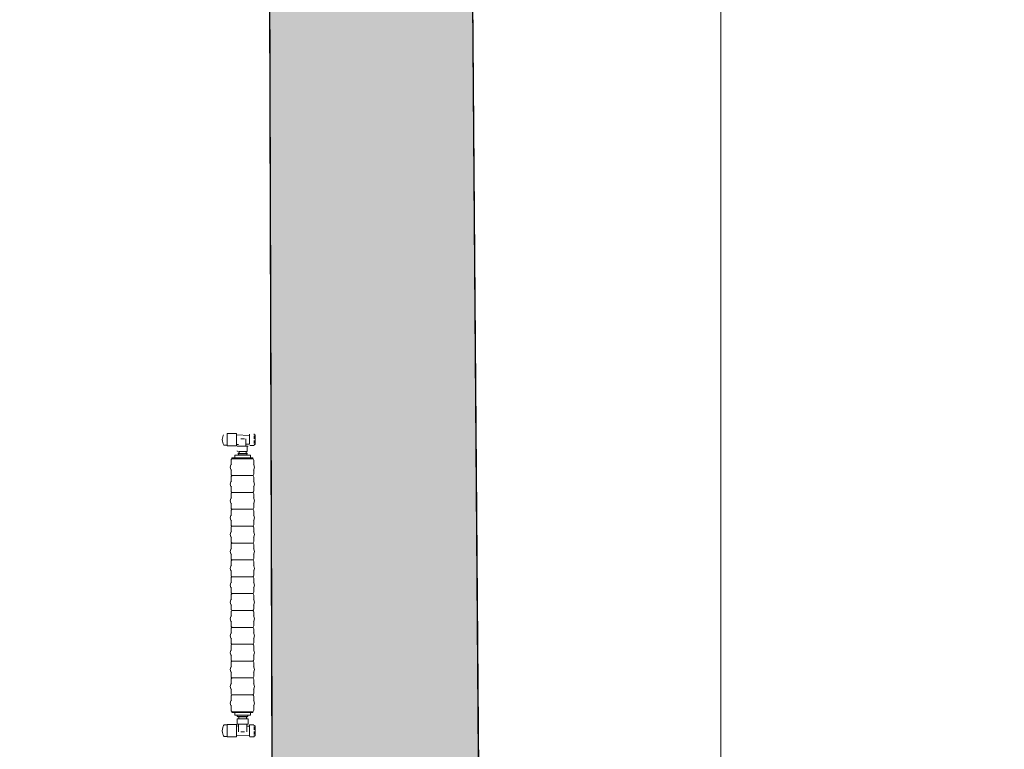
# Model space of a CAD drawing. Extents: x -6068 to 35118, y -17738 to 67348.
# Tile 239 of 243: x 1443 to 1706, y 22675 to 22870. Entities that reach past the tile are written whole.
import ezdxf

# ---------------------------------------------------------------- set-up
doc = ezdxf.new("R2010")
doc.units = 0
doc.header["$LTSCALE"] = 15
doc.linetypes.add('Continua', pattern=[0])
doc.linetypes.add('Cui_CONTINU', pattern=[0])
doc.layers.get('0').update_dxf_attribs({"linetype": 'CONTINUOUS'})
doc.layers.get('DEFPOINTS').update_dxf_attribs({"linetype": 'CONTINUOUS'})
for name, color, linetype, lineweight, true_color in [('Bloc 3D - Dessin - NIVEAUX - Style par défaut', 7, 'Continua', 0, 0x000000), ('EDL-Mesures et Cotes', 7, 'Continua', 0, 0xc0c0c0), ('Enveloppe - NIVEAUX - Style par défaut', 7, 'Continua', 0, 0x000000)]:
    doc.layers.add(name, color=color, linetype=linetype, lineweight=lineweight, true_color=true_color)
doc.layers.add('EDL_NIVEAU 1 murs & cloisons', color=5, linetype='CONTINUOUS')
doc.layers.add('PIS-fond de plan', color=7, linetype='Cui_CONTINU')
doc.styles.add('Arial Narrow', font='ARIALN.TTF')
doc.dimstyles.new('Côtes (ech cm) PIS', dxfattribs={"dimscale": 0, "dimtxt": 20, "dimasz": 15, "dimexe": 5, "dimexo": 5, "dimgap": 5, "dimtad": 0, "dimtih": 1, "dimtoh": 1, "dimdec": 0, "dimtxsty": 'Arial Narrow', "dimblk": 'ARCHTICK', "dimcen": 0, "dimclrd": 256, "dimclre": 256, "dimclrt": 256, "dimadec": 0, "dimazin": 0, "dimtfac": 1, "dimtdec": 0, "dimtmove": 2, "dimatfit": 3, "dimfxl": 30, "dimfxlon": 1, "dimlwd": 0, "dimarcsym": 0})

# ---------------------------------------------------------------- blocks, each defined once
blk = doc.blocks.new('EDP_Niveau 1_2025 09 17')
at = {"layer": 'EDL_NIVEAU 1 murs & cloisons', "linetype": 'Continuous', "ltscale": 0.08}
h = blk.add_hatch(color=9, dxfattribs=at)
h.dxf.hatch_style = 1
h.paths.add_polyline_path([(1424.13, -817.29), (1424.28, -863.48), (1408.21, -863.55), (1408.24, -872.55), (1509.15, -872.24), (1509.64, -1032.03), (1510.6, -1348.6), (1517.6, -1348.58), (1517.57, -1339.06), (1565.74, -1338.7), (1564.77, -1208.3), (1563.79, -1077.68), (1567.84, -1077.65), (1567.84, -1070.65), (1564.76, -1070.68), (1564.49, -1031.86), (1564.27, -1010.31), (1555.27, -1010.31), (1555.32, -1027.26), (1527.12, -1026.96), (1526.74, -900.53), (1554.94, -900.53), (1554.95, -904.04), (1563.95, -904.04), (1563.85, -845.03), (1563.82, -814.83), (1564.24, -814.82), (1564.09, -786.99), (1508.09, -787.3), (1508.18, -816.91)])
at = {"layer": 'Bloc 3D - Dessin - NIVEAUX - Style par défaut', "color": 32, "linetype": 'Continua', "lineweight": 0, "ltscale": 0.1, "true_color": 0xd1591a}
for p, q in [((1497.33, -1241.95), (1497.29, -1242.39)), ((1497.4, -1241.6), (1497.33, -1241.95)), ((1497.5, -1241.27), (1497.4, -1241.6)), ((1497.58, -1241.1), (1497.5, -1241.27)), ((1498.58, -1240.76), (1501.11, -1240.73)), ((1498.58, -1240.76), (1498.58, -1240.86)), ((1498.58, -1240.86), (1498.58, -1240.91)), ((1498.58, -1240.91), (1498.58, -1241.14)), ((1498.58, -1241.14), (1498.58, -1241.57)), ((1498.58, -1241.57), (1498.58, -1242.11)), ((1501.11, -1240.83), (1501.11, -1240.73)), ((1501.11, -1241.12), (1501.11, -1240.83)), ((1501.11, -1241.56), (1501.11, -1241.14)), ((1501.11, -1241.14), (1504.53, -1241.26)), ((1501.11, -1242.1), (1501.11, -1241.56)), ((1504.53, -1241.26), (1504.53, -1240.93)), ((1504.53, -1240.93), (1504.53, -1241.26)), ((1504.53, -1241.66), (1504.53, -1241.26)), ((1504.53, -1241.79), (1504.53, -1241.66)), ((1504.53, -1242.18), (1504.53, -1241.79)), ((1505.81, -1240.87), (1505.81, -1241.14)), ((1505.81, -1241.14), (1506.09, -1241.14)), ((1505.81, -1241.37), (1505.81, -1241.63)), ((1505.81, -1241.63), (1505.81, -1242.16)), ((1506.09, -1241.14), (1506.09, -1241.06)), ((1506.09, -1241.37), (1506.09, -1241.14)), ((1506.09, -1241.72), (1506.09, -1241.37)), ((1506.09, -1242.16), (1506.09, -1241.72)), ((1497.33, -1242.83), (1497.29, -1242.39)), ((1497.4, -1243.18), (1497.33, -1242.83)), ((1497.5, -1243.51), (1497.4, -1243.18)), ((1497.58, -1243.67), (1497.5, -1243.51)), ((1497.73, -1243.83), (1497.66, -1243.77)), ((1497.76, -1243.85), (1497.73, -1243.83)), ((1497.79, -1243.85), (1497.76, -1243.85)), ((1498.58, -1243.87), (1497.79, -1243.85)), ((1498.58, -1242.11), (1498.58, -1242.67)), ((1498.58, -1242.67), (1498.58, -1243.2)), ((1498.58, -1243.2), (1498.58, -1243.64)), ((1498.58, -1243.64), (1498.58, -1243.87)), ((1498.58, -1243.92), (1498.58, -1244.02)), ((1498.58, -1244.02), (1501.11, -1244.05)), ((1501.11, -1242.68), (1501.11, -1242.1)), ((1501.11, -1243.22), (1501.11, -1242.68)), ((1501.11, -1243.66), (1501.11, -1243.22)), ((1501.61, -1243.66), (1501.11, -1243.67)), ((1501.11, -1243.95), (1501.11, -1243.67)), ((1501.11, -1244.05), (1501.11, -1243.95)), ((1501.52, -1244.12), (1501.22, -1244.12)), ((1501.61, -1244.12), (1501.52, -1244.12)), ((1502.05, -1244.12), (1501.61, -1244.12)), ((1502.71, -1244.12), (1502.05, -1244.12)), ((1502.71, -1242.14), (1502.22, -1242.14)), ((1503.21, -1242.14), (1502.71, -1242.14)), ((1503.38, -1244.12), (1502.71, -1244.12)), ((1503.6, -1244.12), (1503.38, -1244.12)), ((1503.6, -1242.14), (1503.6, -1243.62)), ((1504.53, -1243.59), (1503.6, -1243.62)), ((1503.6, -1243.62), (1503.6, -1244.12)), ((1503.91, -1244.12), (1503.6, -1244.12)), ((1504.21, -1244.12), (1503.91, -1244.12)), ((1503.91, -1244.12), (1503.91, -1245.33)), ((1504.53, -1242.6), (1504.53, -1242.18)), ((1504.53, -1242.99), (1504.53, -1242.6)), ((1504.53, -1243.12), (1504.53, -1242.99)), ((1504.53, -1243.31), (1504.53, -1243.12)), ((1504.53, -1243.52), (1504.53, -1243.31)), ((1504.53, -1243.59), (1504.53, -1243.52)), ((1504.6, -1243.99), (1505.74, -1243.99)), ((1505.81, -1243.9), (1505.74, -1243.99)), ((1505.81, -1242.62), (1505.81, -1243.06)), ((1505.81, -1243.15), (1505.81, -1243.41)), ((1506.09, -1243.64), (1505.81, -1243.64)), ((1505.81, -1243.64), (1505.81, -1243.72)), ((1506.09, -1242.62), (1506.09, -1242.16)), ((1506.09, -1243.06), (1506.09, -1242.62)), ((1506.09, -1243.41), (1506.09, -1243.06)), ((1506.09, -1243.64), (1506.09, -1243.41)), ((1506.09, -1243.72), (1506.09, -1243.64)), ((1499.86, -1247.25), (1499.86, -1247.48)), ((1499.91, -1247.25), (1499.86, -1247.25)), ((1500.07, -1247.25), (1499.91, -1247.25)), ((1500.33, -1247.25), (1500.07, -1247.25)), ((1500.64, -1247.25), (1500.33, -1247.25)), ((1500.64, -1247.25), (1500.64, -1246.52)), ((1501.39, -1246.52), (1500.64, -1246.52)), ((1500.68, -1247.25), (1500.64, -1247.25)), ((1501.1, -1247.25), (1500.68, -1247.25)), ((1501.58, -1247.25), (1501.1, -1247.25)), ((1501.22, -1245.33), (1501.26, -1245.48)), ((1501.37, -1245.58), (1501.51, -1245.61)), ((1501.41, -1246.52), (1501.39, -1246.52)), ((1501.61, -1246.1), (1501.41, -1246.1)), ((1501.48, -1246.4), (1501.41, -1246.4)), ((1501.41, -1246.4), (1501.41, -1246.4)), ((1501.92, -1246.52), (1501.44, -1246.52)), ((1501.61, -1246.4), (1501.48, -1246.4)), ((1501.51, -1245.61), (1501.75, -1245.61)), ((1502.11, -1247.25), (1501.58, -1247.25)), ((1501.75, -1246.05), (1501.61, -1246.05)), ((1501.61, -1246.05), (1501.61, -1246.1)), ((1501.61, -1246.1), (1501.61, -1246.4)), ((1501.81, -1246.4), (1501.62, -1246.4)), ((1501.8, -1245.53), (1501.75, -1245.53)), ((1501.75, -1245.61), (1501.75, -1245.53)), ((1501.75, -1246.05), (1501.75, -1245.61)), ((1501.91, -1246.05), (1501.75, -1246.05)), ((1501.94, -1245.53), (1501.8, -1245.53)), ((1502.04, -1246.4), (1501.81, -1246.4)), ((1502.58, -1246.05), (1501.91, -1246.05)), ((1503.51, -1246.52), (1501.92, -1246.52)), ((1502.15, -1245.53), (1501.94, -1245.53)), ((1502.31, -1246.4), (1502.04, -1246.4)), ((1502.66, -1247.25), (1502.11, -1247.25)), ((1502.42, -1245.53), (1502.15, -1245.53)), ((1502.59, -1246.4), (1502.31, -1246.4)), ((1502.71, -1245.53), (1502.42, -1245.53)), ((1502.85, -1246.05), (1502.58, -1246.05)), ((1502.88, -1246.4), (1502.59, -1246.4)), ((1503.2, -1247.25), (1502.66, -1247.25)), ((1503.01, -1245.53), (1502.71, -1245.53)), ((1503.52, -1246.05), (1502.85, -1246.05)), ((1503.17, -1246.4), (1502.88, -1246.4)), ((1503.28, -1245.53), (1503.01, -1245.53)), ((1503.42, -1246.4), (1503.17, -1246.4)), ((1503.73, -1247.25), (1503.2, -1247.25)), ((1503.49, -1245.53), (1503.28, -1245.53)), ((1503.64, -1246.4), (1503.42, -1246.4)), ((1503.63, -1245.53), (1503.49, -1245.53)), ((1503.75, -1246.52), (1503.51, -1246.52)), ((1503.67, -1246.05), (1503.52, -1246.05)), ((1503.67, -1245.53), (1503.63, -1245.53)), ((1503.76, -1246.4), (1503.64, -1246.4)), ((1503.67, -1245.61), (1503.67, -1245.53)), ((1503.67, -1246.05), (1503.67, -1245.61)), ((1503.8, -1245.58), (1503.68, -1245.61)), ((1503.68, -1245.61), (1503.92, -1245.61)), ((1503.81, -1246.05), (1503.68, -1246.05)), ((1504.21, -1247.25), (1503.73, -1247.25)), ((1503.81, -1246.4), (1503.76, -1246.4)), ((1503.99, -1246.52), (1503.76, -1246.52)), ((1503.88, -1245.48), (1503.8, -1245.58)), ((1503.81, -1246.05), (1503.81, -1246.1)), ((1504.02, -1246.1), (1503.81, -1246.1)), ((1503.81, -1246.1), (1503.81, -1246.4)), ((1503.93, -1246.4), (1503.82, -1246.4)), ((1503.91, -1245.33), (1503.88, -1245.48)), ((1503.99, -1246.4), (1503.93, -1246.4)), ((1503.99, -1246.4), (1503.99, -1246.52)), ((1504.79, -1246.52), (1503.99, -1246.52)), ((1504.63, -1247.25), (1504.21, -1247.25)), ((1504.79, -1247.25), (1504.63, -1247.25)), ((1504.79, -1247.25), (1504.79, -1246.52)), ((1504.98, -1247.25), (1504.79, -1247.25)), ((1505.24, -1247.25), (1504.98, -1247.25)), ((1505.4, -1247.25), (1505.24, -1247.25)), ((1505.45, -1247.25), (1505.45, -1247.48)), ((1499.41, -1249.73), (1499.57, -1249.1)), ((1499.41, -1249.73), (1499.57, -1250.35)), ((1499.57, -1249.1), (1499.61, -1249.07)), ((1499.61, -1247.88), (1499.66, -1247.68)), ((1499.61, -1249.07), (1499.61, -1247.88)), ((1499.61, -1249.07), (1499.74, -1248.94)), ((1499.66, -1247.68), (1499.81, -1247.53)), ((1499.81, -1247.53), (1500.01, -1247.48)), ((1499.86, -1247.48), (1499.91, -1247.48)), ((1499.91, -1247.48), (1500.01, -1247.48)), ((1500.01, -1247.48), (1500.07, -1247.48)), ((1500.07, -1247.48), (1500.33, -1247.48)), ((1500.33, -1247.48), (1500.68, -1247.48)), ((1500.68, -1247.48), (1501.1, -1247.48)), ((1501.1, -1247.48), (1501.58, -1247.48)), ((1501.58, -1247.48), (1502.11, -1247.48)), ((1502.11, -1247.48), (1502.66, -1247.48)), ((1502.66, -1247.48), (1503.2, -1247.48)), ((1503.2, -1247.48), (1503.73, -1247.48)), ((1503.73, -1247.48), (1504.21, -1247.48)), ((1504.21, -1247.48), (1504.63, -1247.48)), ((1504.63, -1247.48), (1504.98, -1247.48)), ((1504.98, -1247.48), (1505.24, -1247.48)), ((1505.24, -1247.48), (1505.3, -1247.48)), ((1505.5, -1247.53), (1505.3, -1247.48)), ((1505.3, -1247.48), (1505.4, -1247.48)), ((1505.4, -1247.48), (1505.45, -1247.48)), ((1505.5, -1247.53), (1505.65, -1247.68)), ((1505.57, -1248.94), (1505.71, -1249.07)), ((1505.71, -1247.88), (1505.65, -1247.68)), ((1505.71, -1249.07), (1505.71, -1247.88)), ((1505.74, -1249.1), (1505.91, -1249.73)), ((1505.74, -1250.35), (1505.91, -1249.73)), ((1499.61, -1250.39), (1499.61, -1251.58)), ((1499.74, -1250.52), (1499.61, -1250.39)), ((1499.66, -1251.78), (1499.61, -1251.58)), ((1499.61, -1251.58), (1499.66, -1251.78)), ((1499.61, -1252.38), (1499.66, -1252.18)), ((1499.61, -1253.57), (1499.61, -1252.38)), ((1499.81, -1251.93), (1499.66, -1251.78)), ((1499.66, -1252.18), (1499.81, -1252.03)), ((1499.81, -1251.93), (1500.01, -1251.98)), ((1499.81, -1252.03), (1500.01, -1251.98)), ((1500.14, -1251.98), (1500.01, -1251.98)), ((1500.52, -1251.98), (1500.14, -1251.98)), ((1501.1, -1251.98), (1500.52, -1251.98)), ((1501.84, -1251.98), (1501.1, -1251.98)), ((1502.66, -1251.98), (1501.84, -1251.98)), ((1502.66, -1251.98), (1503.47, -1251.98)), ((1503.47, -1251.98), (1504.21, -1251.98)), ((1504.21, -1251.98), (1504.8, -1251.98)), ((1504.8, -1251.98), (1505.17, -1251.98)), ((1505.17, -1251.98), (1505.3, -1251.98)), ((1505.3, -1251.98), (1505.5, -1251.93)), ((1505.5, -1252.03), (1505.3, -1251.98)), ((1505.5, -1251.93), (1505.65, -1251.78)), ((1505.5, -1252.03), (1505.65, -1252.18)), ((1505.71, -1250.39), (1505.57, -1250.52)), ((1505.71, -1251.58), (1505.65, -1251.78)), ((1505.71, -1252.38), (1505.65, -1252.18)), ((1505.74, -1250.35), (1505.71, -1250.39)), ((1505.71, -1251.58), (1505.71, -1250.39)), ((1505.71, -1253.57), (1505.71, -1252.38)), ((1499.41, -1254.23), (1499.57, -1253.6)), ((1499.41, -1254.23), (1499.57, -1254.85)), ((1499.57, -1253.6), (1499.61, -1253.57)), ((1499.61, -1253.57), (1499.74, -1253.44)), ((1499.74, -1255.02), (1499.61, -1254.89)), ((1499.61, -1254.89), (1499.61, -1256.08)), ((1505.57, -1253.44), (1505.71, -1253.57)), ((1505.71, -1254.89), (1505.57, -1255.02)), ((1505.74, -1254.85), (1505.71, -1254.89)), ((1505.71, -1256.08), (1505.71, -1254.89)), ((1505.74, -1253.6), (1505.91, -1254.23)), ((1505.74, -1254.85), (1505.91, -1254.23)), ((1499.66, -1256.28), (1499.61, -1256.08)), ((1499.61, -1256.88), (1499.66, -1256.68)), ((1499.61, -1258.07), (1499.61, -1256.88)), ((1499.81, -1256.43), (1499.66, -1256.28)), ((1499.66, -1256.68), (1499.81, -1256.53)), ((1499.81, -1256.43), (1500.01, -1256.48)), ((1499.81, -1256.53), (1500.01, -1256.48)), ((1500.14, -1256.48), (1500.01, -1256.48)), ((1500.52, -1256.48), (1500.14, -1256.48)), ((1501.1, -1256.48), (1500.52, -1256.48)), ((1501.84, -1256.48), (1501.1, -1256.48)), ((1502.66, -1256.48), (1501.84, -1256.48)), ((1502.66, -1256.48), (1503.47, -1256.48)), ((1503.47, -1256.48), (1504.21, -1256.48)), ((1504.21, -1256.48), (1504.8, -1256.48)), ((1504.8, -1256.48), (1505.17, -1256.48)), ((1505.17, -1256.48), (1505.3, -1256.48)), ((1505.3, -1256.48), (1505.5, -1256.43)), ((1505.5, -1256.53), (1505.3, -1256.48)), ((1505.5, -1256.43), (1505.65, -1256.28)), ((1505.5, -1256.53), (1505.65, -1256.68)), ((1505.65, -1256.68), (1505.5, -1256.53)), ((1505.71, -1256.08), (1505.65, -1256.28)), ((1505.71, -1256.88), (1505.65, -1256.68)), ((1505.71, -1258.07), (1505.71, -1256.88)), ((1499.41, -1258.73), (1499.57, -1258.1)), ((1499.41, -1258.73), (1499.57, -1259.35)), ((1499.57, -1258.1), (1499.61, -1258.07)), ((1499.61, -1258.07), (1499.74, -1257.94)), ((1499.61, -1259.39), (1499.61, -1260.58)), ((1499.74, -1259.52), (1499.61, -1259.39)), ((1505.57, -1257.94), (1505.71, -1258.07)), ((1505.71, -1259.39), (1505.57, -1259.52)), ((1505.74, -1259.35), (1505.71, -1259.39)), ((1505.71, -1260.58), (1505.71, -1259.39)), ((1505.74, -1258.1), (1505.91, -1258.73)), ((1505.74, -1259.35), (1505.91, -1258.73)), ((1499.41, -1263.23), (1499.57, -1262.6)), ((1499.57, -1262.6), (1499.61, -1262.57)), ((1499.61, -1260.58), (1499.66, -1260.78)), ((1499.66, -1260.78), (1499.61, -1260.58)), ((1499.61, -1261.38), (1499.66, -1261.18)), ((1499.61, -1262.57), (1499.61, -1261.38)), ((1499.61, -1262.57), (1499.74, -1262.44)), ((1499.81, -1260.93), (1499.66, -1260.78)), ((1499.66, -1261.18), (1499.81, -1261.03)), ((1499.81, -1260.93), (1500.01, -1260.98)), ((1499.81, -1261.03), (1500.01, -1260.98)), ((1500.14, -1260.98), (1500.01, -1260.98)), ((1500.52, -1260.98), (1500.14, -1260.98)), ((1501.1, -1260.98), (1500.52, -1260.98)), ((1501.84, -1260.98), (1501.1, -1260.98)), ((1502.66, -1260.98), (1501.84, -1260.98)), ((1502.66, -1260.98), (1503.47, -1260.98)), ((1503.47, -1260.98), (1504.21, -1260.98)), ((1504.21, -1260.98), (1504.8, -1260.98)), ((1504.8, -1260.98), (1505.17, -1260.98)), ((1505.17, -1260.98), (1505.3, -1260.98)), ((1505.3, -1260.98), (1505.5, -1260.93)), ((1505.5, -1261.03), (1505.3, -1260.98)), ((1505.5, -1260.93), (1505.65, -1260.78)), ((1505.5, -1261.03), (1505.65, -1261.18)), ((1505.65, -1261.18), (1505.5, -1261.03)), ((1505.57, -1262.44), (1505.71, -1262.57)), ((1505.71, -1260.58), (1505.65, -1260.78)), ((1505.71, -1261.38), (1505.65, -1261.18)), ((1505.71, -1262.57), (1505.71, -1261.38)), ((1505.74, -1262.6), (1505.91, -1263.23)), ((1499.41, -1263.23), (1499.57, -1263.85)), ((1499.61, -1263.89), (1499.61, -1265.08)), ((1499.74, -1264.02), (1499.61, -1263.89)), ((1499.66, -1265.28), (1499.61, -1265.08)), ((1499.61, -1265.88), (1499.66, -1265.68)), ((1499.81, -1265.43), (1499.66, -1265.28)), ((1499.66, -1265.68), (1499.81, -1265.53)), ((1499.81, -1265.43), (1500.01, -1265.48)), ((1499.81, -1265.53), (1500.01, -1265.48)), ((1500.14, -1265.48), (1500.01, -1265.48)), ((1500.52, -1265.48), (1500.14, -1265.48)), ((1501.1, -1265.48), (1500.52, -1265.48)), ((1501.84, -1265.48), (1501.1, -1265.48)), ((1502.66, -1265.48), (1501.84, -1265.48)), ((1502.66, -1265.48), (1503.47, -1265.48)), ((1503.47, -1265.48), (1504.21, -1265.48)), ((1504.21, -1265.48), (1504.8, -1265.48)), ((1504.8, -1265.48), (1505.17, -1265.48)), ((1505.17, -1265.48), (1505.3, -1265.48)), ((1505.3, -1265.48), (1505.5, -1265.43)), ((1505.5, -1265.53), (1505.3, -1265.48)), ((1505.5, -1265.43), (1505.65, -1265.28)), ((1505.5, -1265.53), (1505.65, -1265.68)), ((1505.65, -1265.68), (1505.5, -1265.53)), ((1505.71, -1263.89), (1505.57, -1264.02)), ((1505.71, -1265.08), (1505.65, -1265.28)), ((1505.71, -1265.88), (1505.65, -1265.68)), ((1505.74, -1263.85), (1505.71, -1263.89)), ((1505.71, -1265.08), (1505.71, -1263.89)), ((1505.74, -1263.85), (1505.91, -1263.23)), ((1499.41, -1267.73), (1499.57, -1267.1)), ((1499.41, -1267.73), (1499.57, -1268.35)), ((1499.61, -1267.07), (1499.61, -1265.88)), ((1499.61, -1267.07), (1499.74, -1266.94)), ((1505.57, -1266.94), (1505.71, -1267.07)), ((1505.71, -1267.07), (1505.71, -1265.88)), ((1505.71, -1267.07), (1505.74, -1267.1)), ((1505.74, -1267.1), (1505.91, -1267.73)), ((1505.74, -1268.35), (1505.91, -1267.73)), ((1499.74, -1268.52), (1499.61, -1268.39)), ((1499.61, -1268.39), (1499.61, -1269.58)), ((1499.66, -1269.78), (1499.61, -1269.58)), ((1499.61, -1270.38), (1499.66, -1270.18)), ((1499.61, -1271.57), (1499.61, -1270.38)), ((1499.81, -1269.93), (1499.66, -1269.78)), ((1499.66, -1270.18), (1499.81, -1270.03)), ((1499.81, -1269.93), (1500.01, -1269.98)), ((1499.81, -1270.03), (1500.01, -1269.98)), ((1500.01, -1269.98), (1500.14, -1269.98)), ((1500.14, -1269.98), (1500.01, -1269.98)), ((1500.52, -1269.98), (1500.14, -1269.98)), ((1501.1, -1269.98), (1500.52, -1269.98)), ((1501.84, -1269.98), (1501.1, -1269.98)), ((1502.66, -1269.98), (1501.84, -1269.98)), ((1502.66, -1269.98), (1503.47, -1269.98)), ((1503.47, -1269.98), (1504.21, -1269.98)), ((1504.21, -1269.98), (1504.8, -1269.98)), ((1504.8, -1269.98), (1505.17, -1269.98)), ((1505.17, -1269.98), (1505.3, -1269.98)), ((1505.3, -1269.98), (1505.17, -1269.98)), ((1505.3, -1269.98), (1505.5, -1269.93)), ((1505.5, -1270.03), (1505.3, -1269.98)), ((1505.5, -1269.93), (1505.65, -1269.78)), ((1505.5, -1270.03), (1505.65, -1270.18)), ((1505.65, -1270.18), (1505.5, -1270.03)), ((1505.71, -1268.39), (1505.57, -1268.52)), ((1505.71, -1269.58), (1505.65, -1269.78)), ((1505.71, -1270.38), (1505.65, -1270.18)), ((1505.74, -1268.35), (1505.71, -1268.39)), ((1505.71, -1269.58), (1505.71, -1268.39)), ((1505.71, -1271.57), (1505.71, -1270.38)), ((1499.41, -1272.23), (1499.57, -1271.6)), ((1499.41, -1272.23), (1499.57, -1272.85)), ((1499.61, -1271.57), (1499.74, -1271.44)), ((1499.74, -1273.02), (1499.61, -1272.89)), ((1499.61, -1272.89), (1499.61, -1274.08)), ((1505.57, -1271.44), (1505.71, -1271.57)), ((1505.71, -1272.89), (1505.57, -1273.02)), ((1505.71, -1271.57), (1505.74, -1271.6)), ((1505.74, -1272.85), (1505.71, -1272.89)), ((1505.71, -1274.08), (1505.71, -1272.89)), ((1505.74, -1271.6), (1505.91, -1272.23)), ((1505.74, -1272.85), (1505.91, -1272.23)), ((1499.41, -1276.73), (1499.57, -1276.1)), ((1499.66, -1274.28), (1499.61, -1274.08)), ((1499.61, -1274.88), (1499.66, -1274.68)), ((1499.61, -1276.07), (1499.61, -1274.88)), ((1499.61, -1276.07), (1499.74, -1275.94)), ((1499.74, -1275.94), (1499.61, -1276.07)), ((1499.81, -1274.43), (1499.66, -1274.28)), ((1499.66, -1274.68), (1499.81, -1274.53)), ((1499.81, -1274.43), (1500.01, -1274.48)), ((1499.81, -1274.53), (1500.01, -1274.48)), ((1500.01, -1274.48), (1500.14, -1274.48)), ((1500.14, -1274.48), (1500.01, -1274.48)), ((1500.52, -1274.48), (1500.14, -1274.48)), ((1501.1, -1274.48), (1500.52, -1274.48)), ((1501.84, -1274.48), (1501.1, -1274.48)), ((1502.66, -1274.48), (1501.84, -1274.48)), ((1502.66, -1274.48), (1503.47, -1274.48)), ((1503.47, -1274.48), (1504.21, -1274.48)), ((1504.21, -1274.48), (1504.8, -1274.48)), ((1504.8, -1274.48), (1505.17, -1274.48)), ((1505.17, -1274.48), (1505.3, -1274.48)), ((1505.3, -1274.48), (1505.17, -1274.48)), ((1505.3, -1274.48), (1505.5, -1274.43)), ((1505.5, -1274.53), (1505.3, -1274.48)), ((1505.5, -1274.43), (1505.65, -1274.28)), ((1505.65, -1274.68), (1505.5, -1274.53)), ((1505.5, -1274.53), (1505.65, -1274.68)), ((1505.57, -1275.94), (1505.71, -1276.07)), ((1505.65, -1274.28), (1505.71, -1274.08)), ((1505.71, -1274.08), (1505.65, -1274.28)), ((1505.71, -1274.88), (1505.65, -1274.68)), ((1505.71, -1276.07), (1505.71, -1274.88)), ((1505.71, -1276.07), (1505.74, -1276.1)), ((1505.74, -1276.1), (1505.91, -1276.73)), ((1499.41, -1276.73), (1499.57, -1277.35)), ((1499.61, -1277.39), (1499.61, -1278.58)), ((1499.74, -1277.52), (1499.61, -1277.39)), ((1499.66, -1278.78), (1499.61, -1278.58)), ((1499.81, -1278.93), (1499.66, -1278.78)), ((1505.5, -1278.93), (1505.65, -1278.78)), ((1505.71, -1277.39), (1505.57, -1277.52)), ((1505.71, -1278.58), (1505.65, -1278.78)), ((1505.65, -1278.78), (1505.71, -1278.58)), ((1505.74, -1277.35), (1505.71, -1277.39)), ((1505.71, -1278.58), (1505.71, -1277.39)), ((1505.74, -1277.35), (1505.91, -1276.73)), ((1499.41, -1281.23), (1499.57, -1280.6)), ((1499.41, -1281.23), (1499.57, -1281.85)), ((1499.61, -1279.38), (1499.66, -1279.18)), ((1499.61, -1280.57), (1499.61, -1279.38)), ((1499.74, -1280.44), (1499.61, -1280.57)), ((1499.61, -1280.57), (1499.74, -1280.44)), ((1499.66, -1279.18), (1499.81, -1279.03)), ((1499.81, -1278.93), (1500.01, -1278.98)), ((1499.81, -1279.03), (1500.01, -1278.98)), ((1500.01, -1278.98), (1500.14, -1278.98)), ((1500.14, -1278.98), (1500.01, -1278.98)), ((1500.52, -1278.98), (1500.14, -1278.98)), ((1501.1, -1278.98), (1500.52, -1278.98)), ((1501.84, -1278.98), (1501.1, -1278.98)), ((1502.66, -1278.98), (1501.84, -1278.98)), ((1502.66, -1278.98), (1503.47, -1278.98)), ((1503.47, -1278.98), (1504.21, -1278.98)), ((1504.21, -1278.98), (1504.8, -1278.98)), ((1504.8, -1278.98), (1505.17, -1278.98)), ((1505.17, -1278.98), (1505.3, -1278.98)), ((1505.3, -1278.98), (1505.17, -1278.98)), ((1505.3, -1278.98), (1505.5, -1278.93)), ((1505.5, -1279.03), (1505.3, -1278.98)), ((1505.5, -1279.03), (1505.65, -1279.18)), ((1505.65, -1279.18), (1505.5, -1279.03)), ((1505.57, -1280.44), (1505.71, -1280.57)), ((1505.71, -1279.38), (1505.65, -1279.18)), ((1505.71, -1280.57), (1505.71, -1279.38)), ((1505.71, -1280.57), (1505.74, -1280.6)), ((1505.74, -1280.6), (1505.91, -1281.23)), ((1505.74, -1281.85), (1505.91, -1281.23)), ((1499.61, -1281.89), (1499.57, -1281.85)), ((1499.74, -1282.02), (1499.61, -1281.89)), ((1499.61, -1281.89), (1499.61, -1283.08)), ((1499.66, -1283.28), (1499.61, -1283.08)), ((1499.61, -1283.88), (1499.66, -1283.68)), ((1499.61, -1285.07), (1499.61, -1283.88)), ((1499.81, -1283.43), (1499.66, -1283.28)), ((1499.66, -1283.68), (1499.81, -1283.53)), ((1499.81, -1283.43), (1500.01, -1283.48)), ((1499.81, -1283.53), (1500.01, -1283.48)), ((1500.14, -1283.48), (1500.01, -1283.48)), ((1500.01, -1283.48), (1500.14, -1283.48)), ((1500.52, -1283.48), (1500.14, -1283.48)), ((1501.1, -1283.48), (1500.52, -1283.48)), ((1501.84, -1283.48), (1501.1, -1283.48)), ((1502.66, -1283.48), (1501.84, -1283.48)), ((1502.66, -1283.48), (1503.47, -1283.48)), ((1503.47, -1283.48), (1504.21, -1283.48)), ((1504.21, -1283.48), (1504.8, -1283.48)), ((1504.8, -1283.48), (1505.17, -1283.48)), ((1505.3, -1283.48), (1505.17, -1283.48)), ((1505.17, -1283.48), (1505.3, -1283.48)), ((1505.3, -1283.48), (1505.5, -1283.43)), ((1505.5, -1283.53), (1505.3, -1283.48)), ((1505.5, -1283.43), (1505.65, -1283.28)), ((1505.65, -1283.68), (1505.5, -1283.53)), ((1505.5, -1283.53), (1505.65, -1283.68)), ((1505.71, -1281.89), (1505.57, -1282.02)), ((1505.57, -1282.02), (1505.71, -1281.89)), ((1505.65, -1283.28), (1505.71, -1283.08)), ((1505.71, -1283.08), (1505.65, -1283.28)), ((1505.71, -1283.88), (1505.65, -1283.68)), ((1505.71, -1283.08), (1505.71, -1281.89)), ((1505.71, -1285.07), (1505.71, -1283.88)), ((1499.41, -1285.73), (1499.57, -1285.1)), ((1499.41, -1285.73), (1499.57, -1286.35)), ((1499.57, -1285.1), (1499.61, -1285.07)), ((1499.61, -1286.39), (1499.57, -1286.35)), ((1499.61, -1285.07), (1499.74, -1284.94)), ((1499.61, -1286.39), (1499.61, -1287.58)), ((1499.74, -1286.52), (1499.61, -1286.39)), ((1505.57, -1284.94), (1505.71, -1285.07)), ((1505.71, -1286.39), (1505.57, -1286.52)), ((1505.57, -1286.52), (1505.71, -1286.39)), ((1505.71, -1287.58), (1505.71, -1286.39)), ((1505.74, -1285.1), (1505.91, -1285.73)), ((1505.74, -1286.35), (1505.91, -1285.73)), ((1499.66, -1287.78), (1499.61, -1287.58)), ((1499.61, -1288.38), (1499.66, -1288.18)), ((1499.61, -1289.57), (1499.61, -1288.38)), ((1499.81, -1287.93), (1499.66, -1287.78)), ((1499.66, -1288.18), (1499.81, -1288.03)), ((1499.81, -1287.93), (1500.01, -1287.98)), ((1499.81, -1288.03), (1500.01, -1287.98)), ((1500.14, -1287.98), (1500.01, -1287.98)), ((1500.01, -1287.98), (1500.14, -1287.98)), ((1500.52, -1287.98), (1500.14, -1287.98)), ((1501.1, -1287.98), (1500.52, -1287.98)), ((1501.84, -1287.98), (1501.1, -1287.98)), ((1502.66, -1287.98), (1501.84, -1287.98)), ((1502.66, -1287.98), (1503.47, -1287.98)), ((1503.47, -1287.98), (1504.21, -1287.98)), ((1504.21, -1287.98), (1504.8, -1287.98)), ((1504.8, -1287.98), (1505.17, -1287.98)), ((1505.3, -1287.98), (1505.17, -1287.98)), ((1505.17, -1287.98), (1505.3, -1287.98)), ((1505.3, -1287.98), (1505.5, -1287.93)), ((1505.5, -1288.03), (1505.3, -1287.98)), ((1505.5, -1287.93), (1505.65, -1287.78)), ((1505.65, -1288.18), (1505.5, -1288.03)), ((1505.5, -1288.03), (1505.65, -1288.18)), ((1505.71, -1287.58), (1505.65, -1287.78)), ((1505.65, -1287.78), (1505.71, -1287.58)), ((1505.71, -1288.38), (1505.65, -1288.18)), ((1505.71, -1289.57), (1505.71, -1288.38)), ((1499.41, -1290.23), (1499.57, -1289.6)), ((1499.41, -1290.23), (1499.57, -1290.85)), ((1499.57, -1289.6), (1499.61, -1289.57)), ((1499.61, -1290.89), (1499.57, -1290.85)), ((1499.61, -1289.57), (1499.74, -1289.44)), ((1499.61, -1290.89), (1499.61, -1292.08)), ((1499.74, -1291.02), (1499.61, -1290.89)), ((1505.57, -1289.44), (1505.71, -1289.57)), ((1505.71, -1290.89), (1505.57, -1291.02)), ((1505.71, -1292.08), (1505.71, -1290.89)), ((1505.74, -1289.6), (1505.91, -1290.23)), ((1505.74, -1290.85), (1505.91, -1290.23)), ((1499.41, -1294.73), (1499.57, -1294.1)), ((1499.57, -1294.1), (1499.61, -1294.07)), ((1499.61, -1292.08), (1499.66, -1292.28)), ((1499.66, -1292.28), (1499.61, -1292.08)), ((1499.61, -1292.88), (1499.66, -1292.68)), ((1499.61, -1294.07), (1499.61, -1292.88)), ((1499.61, -1294.07), (1499.74, -1293.94)), ((1499.81, -1292.43), (1499.66, -1292.28)), ((1499.66, -1292.68), (1499.81, -1292.53)), ((1499.81, -1292.43), (1500.01, -1292.48)), ((1499.81, -1292.53), (1500.01, -1292.48)), ((1500.14, -1292.48), (1500.01, -1292.48)), ((1500.01, -1292.48), (1500.14, -1292.48)), ((1500.52, -1292.48), (1500.14, -1292.48)), ((1501.1, -1292.48), (1500.52, -1292.48)), ((1501.84, -1292.48), (1501.1, -1292.48)), ((1502.66, -1292.48), (1501.84, -1292.48)), ((1502.66, -1292.48), (1503.47, -1292.48)), ((1503.47, -1292.48), (1504.21, -1292.48)), ((1504.21, -1292.48), (1504.8, -1292.48)), ((1504.8, -1292.48), (1505.17, -1292.48)), ((1505.3, -1292.48), (1505.17, -1292.48)), ((1505.17, -1292.48), (1505.3, -1292.48)), ((1505.3, -1292.48), (1505.5, -1292.43)), ((1505.5, -1292.53), (1505.3, -1292.48)), ((1505.5, -1292.43), (1505.65, -1292.28)), ((1505.5, -1292.53), (1505.65, -1292.68)), ((1505.57, -1293.94), (1505.71, -1294.07)), ((1505.71, -1292.08), (1505.65, -1292.28)), ((1505.65, -1292.28), (1505.71, -1292.08)), ((1505.71, -1292.88), (1505.65, -1292.68)), ((1505.71, -1294.07), (1505.71, -1292.88)), ((1505.74, -1294.1), (1505.91, -1294.73)), ((1499.41, -1294.73), (1499.57, -1295.35)), ((1499.61, -1295.39), (1499.57, -1295.35)), ((1499.61, -1295.39), (1499.61, -1296.58)), ((1499.74, -1295.52), (1499.61, -1295.39)), ((1499.66, -1296.78), (1499.61, -1296.58)), ((1499.61, -1296.58), (1499.66, -1296.78)), ((1499.61, -1297.38), (1499.66, -1297.18)), ((1499.81, -1296.93), (1499.66, -1296.78)), ((1499.66, -1297.18), (1499.81, -1297.03)), ((1499.81, -1296.93), (1500.01, -1296.98)), ((1499.81, -1297.03), (1500.01, -1296.98)), ((1500.14, -1296.98), (1500.01, -1296.98)), ((1500.52, -1296.98), (1500.14, -1296.98)), ((1501.1, -1296.98), (1500.52, -1296.98)), ((1501.84, -1296.98), (1501.1, -1296.98)), ((1502.66, -1296.98), (1501.84, -1296.98)), ((1502.66, -1296.98), (1503.47, -1296.98)), ((1503.47, -1296.98), (1504.21, -1296.98)), ((1504.21, -1296.98), (1504.8, -1296.98)), ((1504.8, -1296.98), (1505.17, -1296.98)), ((1505.17, -1296.98), (1505.3, -1296.98)), ((1505.3, -1296.98), (1505.5, -1296.93)), ((1505.5, -1297.03), (1505.3, -1296.98)), ((1505.5, -1296.93), (1505.65, -1296.78)), ((1505.5, -1297.03), (1505.65, -1297.18)), ((1505.71, -1295.39), (1505.57, -1295.52)), ((1505.71, -1296.58), (1505.65, -1296.78)), ((1505.65, -1296.78), (1505.71, -1296.58)), ((1505.71, -1297.38), (1505.65, -1297.18)), ((1505.71, -1296.58), (1505.71, -1295.39)), ((1505.74, -1295.35), (1505.91, -1294.73)), ((1499.41, -1299.23), (1499.57, -1298.6)), ((1499.41, -1299.23), (1499.57, -1299.85)), ((1499.57, -1298.6), (1499.61, -1298.57)), ((1499.61, -1298.57), (1499.61, -1297.38)), ((1499.61, -1298.57), (1499.74, -1298.44)), ((1505.57, -1298.44), (1505.71, -1298.57)), ((1505.71, -1298.57), (1505.71, -1297.38)), ((1505.74, -1298.6), (1505.91, -1299.23)), ((1505.74, -1299.85), (1505.91, -1299.23)), ((1499.61, -1299.89), (1499.57, -1299.85)), ((1499.61, -1299.89), (1499.61, -1301.08)), ((1499.74, -1300.02), (1499.61, -1299.89)), ((1499.66, -1301.28), (1499.61, -1301.08)), ((1499.61, -1301.08), (1499.66, -1301.28)), ((1499.61, -1301.88), (1499.66, -1301.68)), ((1499.61, -1303.07), (1499.61, -1301.88)), ((1499.81, -1301.43), (1499.66, -1301.28)), ((1499.66, -1301.68), (1499.81, -1301.53)), ((1499.81, -1301.43), (1500.01, -1301.48)), ((1499.81, -1301.53), (1500.01, -1301.48)), ((1500.14, -1301.48), (1500.01, -1301.48)), ((1500.52, -1301.48), (1500.14, -1301.48)), ((1501.1, -1301.48), (1500.52, -1301.48)), ((1501.84, -1301.48), (1501.1, -1301.48)), ((1502.66, -1301.48), (1501.84, -1301.48)), ((1502.66, -1301.48), (1503.47, -1301.48)), ((1503.47, -1301.48), (1504.21, -1301.48)), ((1504.21, -1301.48), (1504.8, -1301.48)), ((1504.8, -1301.48), (1505.17, -1301.48)), ((1505.17, -1301.48), (1505.3, -1301.48)), ((1505.3, -1301.48), (1505.5, -1301.43)), ((1505.5, -1301.53), (1505.3, -1301.48)), ((1505.5, -1301.43), (1505.65, -1301.28)), ((1505.5, -1301.53), (1505.65, -1301.68)), ((1505.71, -1299.89), (1505.57, -1300.02)), ((1505.71, -1301.08), (1505.65, -1301.28)), ((1505.65, -1301.28), (1505.71, -1301.08)), ((1505.71, -1301.88), (1505.65, -1301.68)), ((1505.74, -1299.85), (1505.71, -1299.89)), ((1505.71, -1301.08), (1505.71, -1299.89)), ((1505.71, -1303.07), (1505.71, -1301.88)), ((1499.41, -1303.73), (1499.57, -1303.1)), ((1499.41, -1303.73), (1499.57, -1304.35)), ((1499.57, -1303.1), (1499.61, -1303.07)), ((1499.61, -1303.07), (1499.74, -1302.94)), ((1499.61, -1304.39), (1499.61, -1305.58)), ((1499.74, -1304.52), (1499.61, -1304.39)), ((1505.57, -1302.94), (1505.71, -1303.07)), ((1505.71, -1304.39), (1505.57, -1304.52)), ((1505.74, -1304.35), (1505.71, -1304.39)), ((1505.71, -1305.58), (1505.71, -1304.39)), ((1505.74, -1303.1), (1505.91, -1303.73)), ((1505.74, -1304.35), (1505.91, -1303.73)), ((1499.41, -1308.23), (1499.57, -1307.6)), ((1499.57, -1307.6), (1499.61, -1307.57)), ((1499.61, -1305.58), (1499.66, -1305.78)), ((1499.66, -1305.78), (1499.61, -1305.58)), ((1499.61, -1306.38), (1499.66, -1306.18)), ((1499.61, -1307.57), (1499.61, -1306.38)), ((1499.61, -1307.57), (1499.74, -1307.44)), ((1499.81, -1305.93), (1499.66, -1305.78)), ((1499.66, -1306.18), (1499.81, -1306.03)), ((1499.81, -1305.93), (1500.01, -1305.98)), ((1499.81, -1306.03), (1500.01, -1305.98)), ((1500.14, -1305.98), (1500.01, -1305.98)), ((1500.52, -1305.98), (1500.14, -1305.98)), ((1501.1, -1305.98), (1500.52, -1305.98)), ((1501.84, -1305.98), (1501.1, -1305.98)), ((1502.66, -1305.98), (1501.84, -1305.98)), ((1502.66, -1305.98), (1503.47, -1305.98)), ((1503.47, -1305.98), (1504.21, -1305.98)), ((1504.21, -1305.98), (1504.8, -1305.98)), ((1504.8, -1305.98), (1505.17, -1305.98)), ((1505.17, -1305.98), (1505.3, -1305.98)), ((1505.3, -1305.98), (1505.5, -1305.93)), ((1505.5, -1306.03), (1505.3, -1305.98)), ((1505.5, -1305.93), (1505.65, -1305.78)), ((1505.5, -1306.03), (1505.65, -1306.18)), ((1505.57, -1307.44), (1505.71, -1307.57)), ((1505.71, -1305.58), (1505.65, -1305.78)), ((1505.65, -1305.78), (1505.71, -1305.58)), ((1505.71, -1306.38), (1505.65, -1306.18)), ((1505.71, -1307.57), (1505.71, -1306.38)), ((1505.74, -1307.6), (1505.91, -1308.23)), ((1499.41, -1308.23), (1499.57, -1308.85)), ((1499.61, -1308.89), (1499.61, -1310.08)), ((1499.74, -1309.02), (1499.61, -1308.89)), ((1499.66, -1310.28), (1499.61, -1310.08)), ((1499.81, -1310.43), (1499.66, -1310.28)), ((1505.5, -1310.43), (1505.65, -1310.28)), ((1505.71, -1308.89), (1505.57, -1309.02)), ((1505.71, -1310.08), (1505.65, -1310.28)), ((1505.74, -1308.85), (1505.71, -1308.89)), ((1505.71, -1310.08), (1505.71, -1308.89)), ((1505.74, -1308.85), (1505.91, -1308.23)), ((1499.41, -1312.73), (1499.57, -1312.1)), ((1499.41, -1312.73), (1499.57, -1313.35)), ((1499.57, -1312.1), (1499.61, -1312.07)), ((1499.61, -1310.88), (1499.66, -1310.68)), ((1499.61, -1312.07), (1499.61, -1310.88)), ((1499.61, -1312.07), (1499.74, -1311.94)), ((1499.66, -1310.68), (1499.81, -1310.53)), ((1499.81, -1310.43), (1500.01, -1310.48)), ((1499.81, -1310.53), (1500.01, -1310.48)), ((1500.14, -1310.48), (1500.01, -1310.48)), ((1500.52, -1310.48), (1500.14, -1310.48)), ((1501.1, -1310.48), (1500.52, -1310.48)), ((1501.84, -1310.48), (1501.1, -1310.48)), ((1502.66, -1310.48), (1501.84, -1310.48)), ((1502.66, -1310.48), (1503.47, -1310.48)), ((1503.47, -1310.48), (1504.21, -1310.48)), ((1504.21, -1310.48), (1504.8, -1310.48)), ((1504.8, -1310.48), (1505.17, -1310.48)), ((1505.17, -1310.48), (1505.3, -1310.48)), ((1505.3, -1310.48), (1505.5, -1310.43)), ((1505.5, -1310.53), (1505.3, -1310.48)), ((1505.5, -1310.53), (1505.65, -1310.68)), ((1505.57, -1311.94), (1505.71, -1312.07)), ((1505.71, -1310.88), (1505.65, -1310.68)), ((1505.71, -1312.07), (1505.71, -1310.88)), ((1505.74, -1312.1), (1505.91, -1312.73)), ((1505.74, -1313.35), (1505.91, -1312.73)), ((1499.61, -1313.39), (1499.61, -1314.58)), ((1499.74, -1313.52), (1499.61, -1313.39)), ((1499.66, -1314.78), (1499.61, -1314.58)), ((1499.81, -1314.93), (1499.66, -1314.78)), ((1499.81, -1314.93), (1500.01, -1314.98)), ((1499.86, -1314.98), (1499.86, -1315.21)), ((1499.91, -1314.98), (1499.86, -1314.98)), ((1500.01, -1314.98), (1499.91, -1314.98)), ((1499.91, -1315.21), (1500.07, -1315.21)), ((1500.07, -1314.98), (1500.01, -1314.98)), ((1500.33, -1314.98), (1500.07, -1314.98)), ((1500.07, -1315.21), (1500.33, -1315.21)), ((1500.68, -1314.98), (1500.33, -1314.98)), ((1500.33, -1315.21), (1500.64, -1315.21)), ((1500.64, -1315.94), (1500.64, -1315.21)), ((1501.1, -1314.98), (1500.68, -1314.98)), ((1500.68, -1315.21), (1501.1, -1315.21)), ((1501.58, -1314.98), (1501.1, -1314.98)), ((1501.1, -1315.21), (1501.58, -1315.21)), ((1502.11, -1314.98), (1501.58, -1314.98)), ((1501.58, -1315.21), (1502.11, -1315.21)), ((1502.66, -1314.98), (1502.11, -1314.98)), ((1502.11, -1315.21), (1502.66, -1315.21)), ((1503.2, -1314.98), (1502.66, -1314.98)), ((1502.66, -1315.21), (1503.2, -1315.21)), ((1503.73, -1314.98), (1503.2, -1314.98)), ((1503.2, -1315.21), (1503.73, -1315.21)), ((1504.21, -1314.98), (1503.73, -1314.98)), ((1503.73, -1315.21), (1504.21, -1315.21)), ((1504.63, -1314.98), (1504.21, -1314.98)), ((1504.21, -1315.21), (1504.63, -1315.21)), ((1504.98, -1314.98), (1504.63, -1314.98)), ((1504.63, -1315.21), (1504.79, -1315.21)), ((1504.79, -1315.94), (1504.79, -1315.21)), ((1504.79, -1315.21), (1504.98, -1315.21)), ((1505.24, -1314.98), (1504.98, -1314.98)), ((1504.98, -1315.21), (1505.24, -1315.21)), ((1505.3, -1314.98), (1505.24, -1314.98)), ((1505.24, -1315.21), (1505.4, -1315.21)), ((1505.3, -1314.98), (1505.5, -1314.93)), ((1505.4, -1314.98), (1505.3, -1314.98)), ((1505.45, -1314.98), (1505.4, -1314.98)), ((1505.4, -1315.21), (1505.45, -1315.21)), ((1505.45, -1314.98), (1505.45, -1315.21)), ((1505.5, -1314.93), (1505.65, -1314.78)), ((1505.71, -1313.39), (1505.57, -1313.52)), ((1505.71, -1314.58), (1505.65, -1314.78)), ((1505.74, -1313.35), (1505.71, -1313.39)), ((1505.71, -1314.58), (1505.71, -1313.39)), ((1500.64, -1315.94), (1501.29, -1315.94)), ((1501.22, -1317.13), (1501.26, -1316.98)), ((1501.22, -1318.34), (1501.22, -1317.13)), ((1501.26, -1316.98), (1501.37, -1316.88)), ((1501.29, -1315.94), (1501.29, -1316.3)), ((1501.29, -1315.94), (1501.41, -1315.94)), ((1501.29, -1316.3), (1501.34, -1316.3)), ((1501.34, -1316.3), (1501.41, -1316.3)), ((1501.37, -1316.88), (1501.51, -1316.85)), ((1501.41, -1315.94), (1501.44, -1315.94)), ((1501.41, -1316.3), (1501.48, -1316.3)), ((1501.41, -1316.36), (1501.67, -1316.36)), ((1501.44, -1315.94), (1501.92, -1315.94)), ((1501.48, -1316.3), (1501.71, -1316.3)), ((1501.71, -1316.85), (1501.51, -1316.85)), ((1501.67, -1316.36), (1501.71, -1316.36)), ((1501.71, -1316.3), (1502, -1316.3)), ((1501.71, -1316.36), (1502.14, -1316.36)), ((1501.71, -1316.36), (1501.71, -1316.85)), ((1501.75, -1316.85), (1501.71, -1316.85)), ((1502.18, -1316.85), (1501.75, -1316.85)), ((1501.92, -1315.94), (1503.51, -1315.94)), ((1502, -1316.3), (1502.35, -1316.3)), ((1502.14, -1316.36), (1502.71, -1316.36)), ((1502.71, -1316.85), (1502.18, -1316.85)), ((1502.35, -1316.3), (1502.71, -1316.3)), ((1502.71, -1316.3), (1503.08, -1316.3)), ((1502.71, -1316.36), (1503.29, -1316.36)), ((1503.25, -1316.85), (1502.71, -1316.85)), ((1503.08, -1316.3), (1503.42, -1316.3)), ((1503.68, -1316.85), (1503.25, -1316.85)), ((1503.29, -1316.36), (1503.72, -1316.36)), ((1503.42, -1316.3), (1503.72, -1316.3)), ((1503.51, -1315.94), (1503.75, -1315.94)), ((1503.72, -1316.3), (1503.94, -1316.3)), ((1503.72, -1316.85), (1503.72, -1316.36)), ((1503.92, -1316.85), (1503.72, -1316.85)), ((1503.75, -1315.94), (1503.99, -1315.94)), ((1503.76, -1316.36), (1504.02, -1316.36)), ((1504.06, -1316.88), (1503.92, -1316.85)), ((1503.94, -1316.3), (1504.02, -1316.3)), ((1504.02, -1315.94), (1504.13, -1315.94)), ((1504.02, -1316.3), (1504.09, -1316.3)), ((1504.02, -1316.36), (1504.02, -1316.3)), ((1504.17, -1316.98), (1504.06, -1316.88)), ((1504.09, -1316.3), (1504.13, -1316.3)), ((1504.13, -1315.94), (1504.13, -1316.3)), ((1504.13, -1315.94), (1504.79, -1315.94)), ((1504.21, -1317.13), (1504.17, -1316.98)), ((1504.21, -1318.34), (1504.21, -1317.13)), ((1497.33, -1319.6), (1497.29, -1320.07)), ((1497.33, -1320.54), (1497.29, -1320.07)), ((1497.4, -1319.23), (1497.33, -1319.6)), ((1497.4, -1320.91), (1497.33, -1320.54)), ((1497.5, -1318.88), (1497.4, -1319.23)), ((1497.58, -1318.7), (1497.5, -1318.88)), ((1497.58, -1318.7), (1497.66, -1318.6)), ((1497.73, -1318.53), (1497.66, -1318.6)), ((1497.76, -1318.52), (1497.73, -1318.53)), ((1498.58, -1318.5), (1497.79, -1318.51)), ((1501.11, -1318.41), (1498.58, -1318.44)), ((1498.58, -1318.44), (1498.58, -1318.5)), ((1498.58, -1318.5), (1498.58, -1318.54)), ((1498.58, -1318.54), (1498.58, -1318.82)), ((1498.58, -1318.82), (1498.58, -1319.26)), ((1498.58, -1319.26), (1498.58, -1319.79)), ((1498.58, -1319.79), (1498.58, -1320.35)), ((1498.58, -1320.35), (1498.58, -1320.89)), ((1501.11, -1318.51), (1501.11, -1318.41)), ((1501.11, -1318.79), (1501.11, -1318.51)), ((1501.11, -1318.79), (1501.61, -1318.8)), ((1501.11, -1319.24), (1501.11, -1318.8)), ((1501.11, -1319.78), (1501.11, -1319.24)), ((1501.11, -1320.36), (1501.11, -1319.78)), ((1501.11, -1320.9), (1501.11, -1320.36)), ((1501.22, -1318.34), (1501.52, -1318.34)), ((1501.52, -1318.34), (1501.61, -1318.34)), ((1501.61, -1318.34), (1502.05, -1318.34)), ((1501.61, -1318.8), (1501.61, -1318.34)), ((1501.61, -1320.32), (1501.61, -1318.8)), ((1502.05, -1318.34), (1502.71, -1318.34)), ((1502.22, -1320.32), (1502.71, -1320.32)), ((1502.71, -1318.34), (1503.38, -1318.34)), ((1502.71, -1320.32), (1503.21, -1320.32)), ((1503.38, -1318.34), (1503.82, -1318.34)), ((1503.82, -1318.34), (1503.91, -1318.34)), ((1503.82, -1318.85), (1503.82, -1318.34)), ((1503.82, -1318.85), (1504.53, -1318.87)), ((1503.82, -1320.32), (1503.82, -1318.85)), ((1503.91, -1318.34), (1504.21, -1318.34)), ((1504.53, -1318.61), (1504.6, -1318.47)), ((1504.53, -1318.87), (1504.53, -1318.61)), ((1504.53, -1319.34), (1504.53, -1318.87)), ((1504.53, -1320.8), (1504.53, -1319.34)), ((1504.53, -1321.28), (1504.53, -1320.8)), ((1505.74, -1318.47), (1504.6, -1318.47)), ((1505.81, -1318.55), (1505.81, -1318.74)), ((1505.81, -1318.74), (1505.81, -1318.82)), ((1506.09, -1318.74), (1505.81, -1318.74)), ((1505.81, -1319.05), (1505.81, -1319.31)), ((1505.81, -1319.31), (1505.81, -1319.84)), ((1505.81, -1320.3), (1505.81, -1320.83)), ((1505.81, -1320.83), (1505.81, -1321.09)), ((1506.09, -1318.82), (1506.09, -1318.74)), ((1506.09, -1319.05), (1506.09, -1318.82)), ((1506.09, -1319.4), (1506.09, -1319.05)), ((1506.09, -1319.84), (1506.09, -1319.4)), ((1506.09, -1320.3), (1506.09, -1319.84)), ((1506.09, -1320.74), (1506.09, -1320.3)), ((1506.09, -1321.09), (1506.09, -1320.74)), ((1497.5, -1321.27), (1497.4, -1320.91)), ((1497.58, -1321.44), (1497.5, -1321.27)), ((1497.66, -1321.55), (1497.58, -1321.44)), ((1497.73, -1321.61), (1497.66, -1321.55)), ((1497.76, -1321.62), (1497.73, -1321.61)), ((1498.58, -1321.64), (1497.79, -1321.63)), ((1498.58, -1320.89), (1498.58, -1321.32)), ((1498.58, -1321.32), (1498.58, -1321.6)), ((1498.58, -1321.6), (1498.58, -1321.64)), ((1498.58, -1321.64), (1498.58, -1321.7)), ((1501.11, -1321.73), (1498.58, -1321.7)), ((1501.11, -1321.34), (1501.11, -1320.9)), ((1501.11, -1321.39), (1504.53, -1321.28)), ((1501.11, -1321.39), (1501.11, -1321.34)), ((1501.11, -1321.63), (1501.11, -1321.39)), ((1501.11, -1321.73), (1501.11, -1321.63)), ((1504.53, -1321.53), (1504.53, -1321.28)), ((1504.6, -1321.67), (1504.53, -1321.53)), ((1505.74, -1321.67), (1504.6, -1321.67)), ((1505.81, -1321.59), (1505.74, -1321.67)), ((1505.81, -1321.32), (1505.81, -1321.4)), ((1505.81, -1321.4), (1505.81, -1321.59)), ((1505.81, -1321.4), (1506.09, -1321.4)), ((1506.09, -1321.32), (1506.09, -1321.09)), ((1506.09, -1321.4), (1506.09, -1321.32))]:
    blk.add_line(p, q, dxfattribs=at)
at = {"layer": 'EDL_NIVEAU 1 murs & cloisons', "linetype": 'Continuous', "ltscale": 0.08}
blk.add_lwpolyline([(1509.64, -1032.03), (1510.6, -1348.6), (1517.6, -1348.58), (1517.57, -1339.06), (1565.74, -1338.7), (1564.77, -1208.3), (1563.79, -1077.68)], dxfattribs=at)
at = {"layer": 'Enveloppe - NIVEAUX - Style par défaut', "color": 18, "linetype": 'Continua', "lineweight": 20, "ltscale": 0.1, "true_color": 0x000000}
for p, q in [((1509.77, -1074.85), (1510.55, -1333.11)), ((1565.74, -1338.91), (1563.79, -1077.68))]:
    blk.add_line(p, q, dxfattribs=at)
blk = doc.blocks.new('_ArchTick')
at = {"color": 0, "linetype": 'ByBlock', "const_width": 0.15}
blk.add_lwpolyline([(-0.5, -0.5), (0.5, 0.5)], dxfattribs=at)
blk = doc.blocks.new('*D317')
at = {"layer": 'DEFPOINTS', "color": 0, "linetype": 'Continuous', "ltscale": 0.08, "transparency": 16777216}
for p in [(1630.28, 22923.41), (1700.38, 22923.41), (1705.85, 22241.05)]:
    blk.add_point(p, dxfattribs=at)
at = {"layer": 'EDL-Mesures et Cotes', "linetype": 'Continuous', "lineweight": -2, "ltscale": 0.08, "transparency": 16777216}
for p, q in [((1660.28, 22923.41), (1625.28, 22923.41)), ((1660.28, 22241.05), (1625.28, 22241.05))]:
    blk.add_line(p, q, dxfattribs=at)
at = {"layer": 'EDL-Mesures et Cotes', "linetype": 'Continuous', "lineweight": 0, "ltscale": 0.08, "transparency": 16777216}
for p, q in [((1630.28, 22923.41), (1630.28, 22597.44)), ((1630.28, 22241.05), (1630.28, 22567.02))]:
    blk.add_line(p, q, dxfattribs=at)
at = {"layer": 'EDL-Mesures et Cotes', "linetype": 'Continuous', "lineweight": 0, "ltscale": 0.08, "transparency": 16777216, "xscale": 15, "yscale": 15, "zscale": 15}
for p, rotation in [((1630.28, 22923.41), 90), ((1630.28, 22241.05), 270)]:
    blk.add_blockref('_ArchTick', p, dxfattribs=dict(at, rotation=rotation))
at = {"layer": 'EDL-Mesures et Cotes', "linetype": 'Continuous', "ltscale": 0.08, "transparency": 16777216, "insert": (1630.28, 22582.23), "char_height": 20, "attachment_point": 5, "style": 'Arial Narrow'}
blk.add_mtext('682', dxfattribs=at)

msp = doc.modelspace()

# ---------------------------------------------------------------- block references
at = {"layer": 'PIS-fond de plan'}
msp.add_blockref('EDP_Niveau 1_2025 09 17', (0, 24000), dxfattribs=at)

# ---------------------------------------------------------------- dimensions: what is measured, and where the dimension line sits
at = {"layer": 'EDL-Mesures et Cotes', "linetype": 'Continuous', "ltscale": 0.08}
dim = msp.add_linear_dim(base=(1630.28, 22923.41), p1=(1705.85, 22241.05), p2=(1700.38, 22923.41), angle=90, dimstyle='Côtes (ech cm) PIS', override={"dimscale": 1}, dxfattribs=at)
dim.commit()
dim.dimension.update_dxf_attribs({"geometry": '*D317', "text_midpoint": (1630.28, 22582.23)})

doc.saveas('drawing.dxf')
